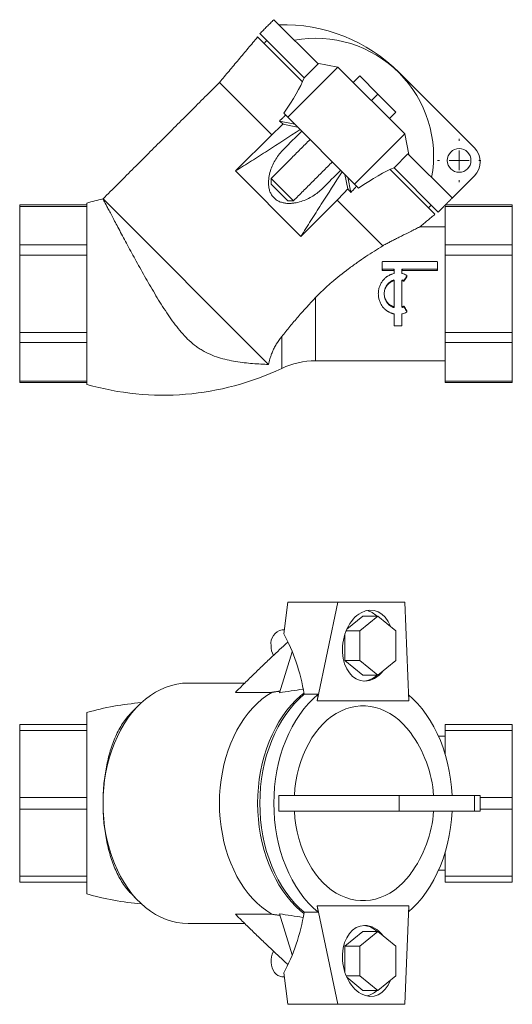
# Model space of a CAD drawing. Header units: millimetres. Extents: x 121 to 425, y 98 to 348.
# Tile 1 of 2: x 121 to 246, y 98 to 348. Entities that reach past the tile are written whole.
import ezdxf

# ---------------------------------------------------------------- set-up
doc = ezdxf.new("R2010")
doc.units = ezdxf.units.MM

# ---------------------------------------------------------------- blocks, each defined once
blk = doc.blocks.new('SW_CENTERMARKSYMBOL_0')
at = {"color": 0, "linetype": 'Continuous', "lineweight": 0}
for p, q in [((0, 5), (0, 5.5)), ((0, 0), (0, 2.5)), ((-5, 0), (-5.5, 0)), ((0, 0), (-2.5, 0)), ((0, 0), (0, -2.5)), ((0, 0), (2.5, 0)), ((5, 0), (5.5, 0)), ((0, -5), (0, -5.5))]:
    blk.add_line(p, q, dxfattribs=at)

msp = doc.modelspace()

# ---------------------------------------------------------------- linework, layer by layer
at = {"color": 7, "linetype": 'Continuous', "lineweight": 15}
for p, q in [((196.95, 336.42), (185.72, 347.65)), ((192.99, 331.9), (181.61, 343.28)), ((193.41, 332.89), (182.18, 344.12)), ((189.25, 322.9), (201.98, 335.63)), ((193.41, 332.89), (196.95, 336.42)), ((201.98, 335.63), (196.74, 336.63)), ((201.98, 335.63), (218.95, 318.66)), ((207.5, 333.37), (205.87, 331.74)), ((207.5, 333.37), (212.09, 328.77)), ((236.63, 315.13), (217.54, 334.22)), ((185.19, 318.48), (171.93, 331.74)), ((212.09, 328.77), (210.47, 327.15)), ((212.09, 328.77), (216.69, 324.18)), ((188.26, 323.9), (189.25, 322.9)), ((189.25, 322.9), (206.22, 305.93)), ((216.69, 324.18), (215.06, 322.55)), ((187.15, 321.95), (191.01, 321.15)), ((191.74, 320.42), (188.04, 321.18)), ((185.19, 318.48), (176, 309.29)), ((206.22, 305.93), (218.95, 318.66)), ((218.95, 318.66), (219.95, 313.42)), ((216.21, 310.09), (219.74, 313.63)), ((230.93, 302.44), (219.74, 313.63)), ((227.44, 298.86), (216.21, 310.09)), ((176, 309.29), (192.61, 292.68)), ((185.01, 307.35), (190.67, 301.69)), ((204.5, 304.72), (203.74, 308.42)), ((204.47, 307.69), (205.26, 303.83)), ((226.6, 298.29), (215.22, 309.67)), ((230.97, 302.4), (236.63, 308.06)), ((189.25, 301.69), (185.01, 305.93)), ((207.22, 304.94), (206.22, 305.93)), ((230.93, 302.44), (230.97, 302.4)), ((121.23, 300.27), (121.23, 300.67)), ((138.23, 300.27), (121.23, 300.27)), ((121.23, 290.53), (121.23, 300.27)), ((138.23, 278.13), (138.23, 301.13)), ((184.36, 260.19), (142.37, 302.18)), ((192.61, 292.68), (201.8, 301.87)), ((213.36, 290.31), (201.8, 301.87)), ((229.23, 300.27), (229.23, 300.66)), ((229.23, 300.27), (246.23, 300.27)), ((229.23, 290.53), (229.23, 300.27)), ((246.23, 300.27), (246.23, 300.67)), ((246.23, 290.53), (246.23, 300.27)), ((138.23, 290.53), (121.23, 290.53)), ((121.23, 287.92), (121.23, 290.53)), ((229.23, 287.92), (229.23, 290.53)), ((229.23, 290.53), (246.23, 290.53)), ((246.23, 287.92), (246.23, 290.53)), ((138.23, 287.92), (121.23, 287.92)), ((121.23, 268.33), (121.23, 287.92)), ((229.23, 287.92), (246.23, 287.92)), ((229.23, 268.33), (229.23, 287.92)), ((246.23, 268.33), (246.23, 287.92)), ((213.23, 286.19), (213.23, 284.45)), ((213.33, 286.29), (227.13, 286.29)), ((227.23, 286.19), (227.23, 284.45)), ((216.13, 284.35), (213.33, 284.35)), ((216.13, 284), (213.33, 284)), ((216.23, 284.25), (216.23, 283.32)), ((218.23, 284.25), (218.23, 283.32)), ((227.13, 284.35), (218.33, 284.35)), ((227.13, 284), (218.33, 284)), ((216.23, 281.51), (216.23, 274.74)), ((218.23, 281.51), (218.23, 274.74)), ((138.23, 255.13), (138.23, 278.13)), ((196.31, 277.15), (196.31, 261.13)), ((216.23, 272.93), (216.23, 270.06)), ((218.23, 272.93), (218.23, 270.06)), ((218.13, 269.96), (216.33, 269.96)), ((138.23, 268.33), (121.23, 268.33)), ((121.23, 265.73), (121.23, 268.33)), ((229.23, 268.33), (246.23, 268.33)), ((229.23, 265.73), (229.23, 268.33)), ((246.23, 265.73), (246.23, 268.33)), ((138.23, 265.73), (121.23, 265.73)), ((121.23, 255.98), (121.23, 265.73)), ((187.71, 267.26), (187.71, 259.18)), ((229.23, 265.73), (246.23, 265.73)), ((229.23, 255.98), (229.23, 265.73)), ((246.23, 255.98), (246.23, 265.73)), ((138.23, 255.98), (121.23, 255.98)), ((121.23, 255.58), (121.23, 255.98)), ((229.23, 255.98), (246.23, 255.98)), ((229.23, 255.58), (229.23, 255.98)), ((246.23, 255.58), (246.23, 255.98)), ((189.25, 199.86), (188.26, 191.86)), ((189.25, 199.86), (201.98, 199.86)), ((196.74, 174.86), (201.98, 199.86)), ((201.98, 199.86), (218.95, 199.86)), ((219.95, 174.86), (218.95, 199.86)), ((208.34, 196.36), (204.24, 193.01)), ((212.09, 196.36), (207.5, 192.61)), ((212.09, 196.36), (208.34, 196.36)), ((216.69, 192.61), (212.09, 196.36)), ((207.5, 192.61), (204.07, 192.61)), ((207.5, 192.61), (207.5, 185.1)), ((216.69, 185.1), (216.69, 192.61)), ((203.75, 191.74), (203.75, 185.1)), ((187.15, 176.9), (190.41, 187.29)), ((207.5, 185.1), (203.75, 185.1)), ((203.75, 185.1), (208.34, 181.35)), ((207.5, 185.1), (212.09, 181.35)), ((212.09, 181.35), (216.69, 185.1)), ((212.09, 181.35), (208.34, 181.35)), ((193.09, 177.79), (193.13, 178.02)), ((193.09, 177.79), (193.17, 177.84)), ((185.19, 177), (176, 177)), ((193.41, 176.5), (196.95, 176.5)), ((196.74, 174.86), (196.95, 176.5)), ((196.74, 174.86), (219.95, 174.86)), ((138.23, 125.86), (138.23, 171.86)), ((138.23, 168.86), (121.23, 168.86)), ((121.23, 168.86), (121.23, 167.35)), ((229.23, 168.86), (246.23, 168.86)), ((229.23, 168.86), (229.23, 167.35)), ((246.23, 168.86), (246.23, 167.35)), ((138.23, 167.35), (121.23, 167.35)), ((121.23, 167.35), (121.23, 150.35)), ((229.23, 167.35), (246.23, 167.35)), ((229.23, 167.35), (229.23, 161.17)), ((246.23, 167.35), (246.23, 150.35)), ((138.23, 150.35), (121.23, 150.35)), ((121.23, 147.36), (121.23, 150.35)), ((186.98, 146.86), (186.98, 150.86)), ((217.54, 150.86), (186.98, 150.86)), ((217.54, 148.86), (217.54, 150.86)), ((236.63, 150.86), (217.54, 150.86)), ((236.63, 146.86), (236.63, 150.86)), ((238.09, 150.86), (236.63, 150.86)), ((238.09, 150.35), (246.23, 150.35)), ((246.23, 147.36), (246.23, 150.35)), ((217.54, 146.86), (217.54, 148.86)), ((138.23, 147.36), (121.23, 147.36)), ((121.23, 130.36), (121.23, 147.36)), ((217.54, 146.86), (186.98, 146.86)), ((236.63, 146.86), (217.54, 146.86)), ((238.09, 146.86), (236.63, 146.86)), ((238.09, 147.36), (246.23, 147.36)), ((246.23, 130.36), (246.23, 147.36)), ((229.23, 130.36), (229.23, 136.54)), ((138.23, 130.36), (121.23, 130.36)), ((121.23, 128.86), (121.23, 130.36)), ((229.23, 130.36), (246.23, 130.36)), ((229.23, 128.86), (229.23, 130.36)), ((246.23, 128.86), (246.23, 130.36)), ((138.23, 128.86), (121.23, 128.86)), ((229.23, 128.86), (246.23, 128.86)), ((196.74, 122.86), (219.95, 122.86)), ((196.95, 121.21), (196.74, 122.86)), ((201.98, 97.86), (196.74, 122.86)), ((218.95, 97.86), (219.95, 122.86)), ((185.19, 120.71), (176, 120.71)), ((187.15, 120.81), (190.41, 110.42)), ((193.09, 119.92), (193.17, 119.87)), ((193.09, 119.92), (193.13, 119.69)), ((193.41, 121.21), (196.95, 121.21)), ((208.34, 116.36), (203.75, 112.61)), ((212.09, 116.36), (207.5, 112.61)), ((212.09, 116.36), (208.34, 116.36)), ((216.69, 112.61), (212.09, 116.36)), ((207.5, 112.61), (203.75, 112.61)), ((203.75, 112.61), (203.75, 105.97)), ((207.5, 112.61), (207.5, 105.1)), ((216.69, 105.1), (216.69, 112.61)), ((188.26, 105.86), (189.25, 97.86)), ((207.5, 105.1), (204.07, 105.1)), ((207.5, 105.1), (212.09, 101.35)), ((212.09, 101.35), (216.69, 105.1)), ((204.24, 104.7), (208.34, 101.35)), ((212.09, 101.35), (208.34, 101.35)), ((189.25, 97.86), (201.98, 97.86)), ((201.98, 97.86), (218.95, 97.86))]:
    msp.add_line(p, q, dxfattribs=at)
at = {"color": 7, "linetype": 'Continuous', "lineweight": 15, "flags": 128}
for points in [[(163.94, 179.36), (162.53, 179.29), (161.13, 179.1), (159.73, 178.77), (158.36, 178.32), (157.01, 177.74), (155.69, 177.04), (154.4, 176.21), (153.16, 175.27), (151.96, 174.22), (150.81, 173.06), (149.72, 171.79), (148.69, 170.43), (147.72, 168.97), (146.83, 167.43), (146.01, 165.8), (145.26, 164.11), (144.59, 162.35), (144.01, 160.53), (143.51, 158.66), (143.1, 156.75), (142.78, 154.81), (142.55, 152.84), (142.42, 150.85), (142.37, 148.86)], [(185.19, 120.71), (183.91, 121.54), (182.67, 122.48), (181.47, 123.53), (180.33, 124.7), (179.24, 125.96), (178.22, 127.33), (177.26, 128.78), (176.37, 130.32), (175.55, 131.94), (174.8, 133.64), (174.14, 135.39), (173.56, 137.21), (173.07, 139.07), (172.66, 140.98), (172.34, 142.92), (172.11, 144.88), (171.97, 146.87), (171.93, 148.86), (171.97, 150.85), (172.11, 152.83), (172.34, 154.79), (172.66, 156.73), (173.07, 158.64), (173.56, 160.5), (174.14, 162.32), (174.8, 164.07), (175.55, 165.77), (176.37, 167.39), (177.26, 168.93), (178.22, 170.38), (179.24, 171.75), (180.33, 173.01), (181.47, 174.18), (182.67, 175.23), (183.91, 176.18), (185.19, 177)], [(193.36, 120.91), (192.5, 121.6), (191.29, 122.71), (190.13, 123.93), (189.02, 125.25), (187.98, 126.67), (187.01, 128.18), (186.1, 129.78), (185.27, 131.45), (184.52, 133.2), (183.85, 135.01), (183.26, 136.88), (182.76, 138.8), (182.35, 140.76), (182.02, 142.76), (181.79, 144.77), (181.65, 146.81), (181.61, 148.86), (181.65, 150.9), (181.79, 152.94), (182.02, 154.96), (182.35, 156.95), (182.76, 158.91), (183.26, 160.83), (183.85, 162.7), (184.52, 164.51), (185.27, 166.26), (186.1, 167.93), (187.01, 169.53), (187.98, 171.04), (189.02, 172.46), (190.13, 173.78), (191.29, 175), (192.5, 176.11), (193.36, 176.81)], [(193.41, 121.21), (192.16, 122.32), (190.97, 123.54), (189.83, 124.87), (188.76, 126.3), (187.75, 127.83), (186.82, 129.44), (185.96, 131.14), (185.19, 132.91), (184.5, 134.76), (183.89, 136.66), (183.37, 138.61), (182.95, 140.61), (182.61, 142.64), (182.37, 144.7), (182.23, 146.77), (182.18, 148.86), (182.23, 150.94), (182.37, 153.02), (182.61, 155.07), (182.95, 157.1), (183.37, 159.1), (183.89, 161.05), (184.5, 162.95), (185.19, 164.8), (185.96, 166.57), (186.82, 168.27), (187.75, 169.88), (188.76, 171.41), (189.83, 172.84), (190.97, 174.17), (192.16, 175.39), (193.41, 176.5)], [(196.95, 121.21), (195.7, 122.32), (194.5, 123.54), (193.37, 124.87), (192.29, 126.3), (191.29, 127.83), (190.36, 129.44), (189.5, 131.14), (188.72, 132.91), (188.03, 134.76), (187.43, 136.66), (186.91, 138.61), (186.48, 140.61), (186.15, 142.64), (185.91, 144.7), (185.76, 146.77), (185.72, 148.86), (185.76, 150.94), (185.91, 153.02), (186.15, 155.07), (186.48, 157.1), (186.91, 159.1), (187.43, 161.05), (188.03, 162.95), (188.72, 164.8), (189.5, 166.57), (190.36, 168.27), (191.29, 169.88), (192.29, 171.41), (193.37, 172.84), (194.5, 174.17), (195.7, 175.39), (196.95, 176.5)], [(219.89, 176.38), (220.99, 175.39), (222.19, 174.16), (223.33, 172.83), (224.41, 171.39), (225.41, 169.86), (226.35, 168.24), (227.2, 166.54), (227.98, 164.76), (228.67, 162.91), (229.28, 161), (229.79, 159.04), (230.22, 157.04), (230.55, 155), (230.79, 152.94), (230.93, 150.86)], [(190.92, 150.86), (191.07, 152.64), (191.31, 154.4), (191.64, 156.14), (192.06, 157.83), (192.56, 159.48), (193.15, 161.07), (193.82, 162.6), (194.56, 164.06), (195.38, 165.43), (196.26, 166.72), (197.21, 167.91), (198.22, 169.01), (199.28, 169.99), (200.39, 170.87), (201.54, 171.63), (202.73, 172.26), (203.95, 172.78), (205.19, 173.17), (206.44, 173.43), (207.71, 173.56), (208.98, 173.56), (210.25, 173.43), (211.5, 173.17), (212.74, 172.78), (213.96, 172.26), (215.15, 171.63), (216.3, 170.87), (217.41, 169.99), (218.47, 169.01), (219.48, 167.91), (220.37, 166.8)], [(163.94, 118.36), (162.53, 118.42), (161.13, 118.61), (159.73, 118.94), (158.36, 119.39), (157.01, 119.97), (155.69, 120.67), (154.4, 121.5), (153.16, 122.44), (151.96, 123.49), (150.81, 124.65), (149.72, 125.92), (148.69, 127.28), (147.72, 128.74), (146.83, 130.28), (146.01, 131.91), (145.26, 133.6), (144.59, 135.36), (144.01, 137.18), (143.51, 139.05), (143.1, 140.96), (142.78, 142.9), (142.55, 144.87), (142.42, 146.86), (142.37, 148.86)], [(220.37, 130.91), (219.48, 129.8), (218.47, 128.7), (217.41, 127.72), (216.3, 126.84), (215.15, 126.09), (213.96, 125.45), (212.74, 124.93), (211.5, 124.54), (210.25, 124.28), (208.98, 124.15), (207.71, 124.15), (206.44, 124.28), (205.19, 124.54), (203.95, 124.93), (202.73, 125.45), (201.54, 126.09), (200.39, 126.84), (199.28, 127.72), (198.22, 128.7), (197.21, 129.8), (196.26, 130.99), (195.38, 132.28), (194.56, 133.65), (193.82, 135.11), (193.15, 136.64), (192.56, 138.23), (192.06, 139.88), (191.64, 141.57), (191.31, 143.31), (191.07, 145.07), (190.92, 146.86)], [(230.93, 146.86), (230.79, 144.77), (230.55, 142.71), (230.22, 140.67), (229.79, 138.67), (229.28, 136.71), (228.67, 134.8), (227.98, 132.95), (227.2, 131.17), (226.35, 129.47), (225.41, 127.85), (224.41, 126.32), (223.33, 124.88), (222.19, 123.55), (220.99, 122.32), (219.89, 121.33)], [(185.63, 111.36), (185.55, 111.21), (185.29, 110.59), (185.11, 109.92), (185.02, 109.21), (185.02, 108.5), (185.11, 107.79), (185.29, 107.12), (185.55, 106.5), (185.88, 105.96), (186.28, 105.52), (186.73, 105.18), (187.21, 104.96), (187.71, 104.86), (187.84, 104.86)]]:
    msp.add_lwpolyline(points, dxfattribs=at)
at = {"color": 7, "linetype": 'Continuous', "lineweight": 15}
msp.add_circle((232.74, 311.94), 3, dxfattribs=at)
for centre, radius, start, end in [((188.12, 304.8), 41.6, 45, 91.5659), ((196.32, 313.01), 29.93, 349.606, 100.394), ((233.09, 311.59), 5, 315, 45), ((157.62, 233.87), 70, 102.5862, 106.084), ((196.31, 241.13), 20, 90, 115.4596), ((157.62, 322.39), 70, 253.916, 295.4596), ((208.07, 192.46), 5.43, 45.8823, 76.7842), ((188.55, 189.35), 3.58, 101.5421, 187.9291), ((190.11, 188.79), 5.1, 179.3143, 208.521), ((208.19, 185.08), 5.23, 274.0664, 314.5231), ((157.62, 104.6), 70, 94.5005, 106.084), ((196.32, 148.86), 30, 3.8226, 36.7372), ((196.32, 148.86), 30, 323.2628, 356.1774), ((157.62, 193.12), 70, 253.916, 265.4995), ((208.21, 112.68), 5.18, 45.2693, 86.1412), ((208.07, 105.25), 5.43, 283.2158, 314.1177)]:
    msp.add_arc(centre, radius, start, end, dxfattribs=at)
for centre, major_axis, ratio, start_param, end_param in [((158.36, 302.61), (35.36, 35.36), 0.176327, 5.521696, 5.890303), ((192.77, 309.45), (-21.5, 21.5), 0.176348, 5.105111, 5.14726), ((185.93, 275.04), (35.36, 35.36), 0.176327, 0.392882, 0.761489), ((192.77, 309.45), (-21.5, 21.5), 0.176348, 4.277518, 4.319667), ((209.53, 188.86), (1.5, 8.94), 0.697206, 5.403812, 9.540939), ((158.36, 157.36), (11.95, 49.32), 0.686374, 5.270045, 5.638652), ((209.53, 188.86), (1.5, 8.94), 0.697206, 3.257753, 4.043918), ((158.36, 140.36), (-11.95, 49.32), 0.686374, 3.786126, 4.154732), ((209.53, 108.86), (-1.5, 8.94), 0.697206, 6.167025, 10.304152), ((209.53, 108.86), (-1.5, 8.94), 0.697206, 5.38086, 6.167025)]:
    msp.add_ellipse(centre, major_axis=major_axis, ratio=ratio, start_param=start_param, end_param=end_param, dxfattribs=at)
for points, degree in [([(185.72, 347.65), (182.18, 344.12)], 1), ([(181.61, 343.28), (171.93, 331.74)], 1), ([(183.95, 342.35), (183.24, 341.64)], 1), ([(171.93, 331.74), (142.37, 302.18)], 1), ([(187.15, 321.95), (188.72, 323.43)], 1), ([(188.04, 321.18), (187.09, 320.28), (186.14, 319.38), (185.19, 318.48)], 3), ([(194.91, 317.25), (185.01, 307.35)], 1), ([(192.79, 319.37), (191.25, 317.83), (189.71, 316.29), (188.17, 314.75)], 3), ([(190.67, 301.69), (200.57, 311.59)], 1), ([(185.01, 307.35), (185.01, 305.93)], 1), ([(198.07, 304.85), (199.61, 306.39), (201.15, 307.93), (202.69, 309.47)], 3), ([(206.75, 305.41), (205.26, 303.83)], 1), ([(201.8, 301.87), (202.7, 302.82), (203.6, 303.77), (204.5, 304.72)], 3), ([(229.23, 300.66), (230.97, 302.4)], 1), ([(138.23, 300.67), (121.23, 300.67)], 1), ([(189.25, 301.69), (190.67, 301.69)], 1), ([(224.96, 299.92), (225.67, 300.63)], 1), ([(227.44, 298.86), (229.23, 300.66)], 1), ([(246.23, 300.67), (229.24, 300.67)], 1), ([(222.81, 295.11), (226.6, 298.29)], 1), ([(229.23, 295.13), (222.81, 295.13)], 1), ([(213.23, 284.45), (213.23, 284.33), (213.23, 284.21), (213.23, 284.1)], 3), ([(213.33, 284.35), (213.33, 284.23), (213.33, 284.12), (213.33, 284)], 3), ([(216.13, 284.35), (216.13, 284.23), (216.13, 284.12), (216.13, 284)], 3), ([(216.15, 283.23), (216.2, 283.24), (216.23, 283.28), (216.23, 283.32)], 3), ([(218.23, 283.32), (218.23, 283.28), (218.26, 283.24), (218.31, 283.23)], 3), ([(218.31, 283.23), (218.69, 283.14), (219.05, 283.01), (219.39, 282.84)], 3), ([(218.33, 284.35), (218.33, 284.23), (218.33, 284.12), (218.33, 284)], 3), ([(219.44, 282.7), (219.22, 282.31), (219, 281.92), (218.78, 281.53)], 3), ([(219.44, 282.45), (219.22, 282.08), (219, 281.71), (218.78, 281.34)], 3), ([(219.44, 282.7), (219.44, 282.61), (219.44, 282.53), (219.44, 282.45)], 3), ([(227.13, 284.35), (227.13, 284.23), (227.13, 284.12), (227.13, 284)], 3), ([(227.23, 284.45), (227.23, 284.33), (227.23, 284.21), (227.23, 284.1)], 3), ([(216.1, 281.42), (216.1, 281.48), (216.1, 281.55), (216.1, 281.61)], 3), ([(218.66, 281.49), (218.56, 281.53), (218.46, 281.58), (218.36, 281.61)], 3), ([(218.36, 281.61), (218.36, 281.55), (218.36, 281.48), (218.36, 281.42)], 3), ([(218.78, 281.53), (218.76, 281.49), (218.71, 281.47), (218.66, 281.49)], 3), ([(218.66, 281.49), (218.66, 281.43), (218.66, 281.37), (218.66, 281.3)], 3), ([(218.78, 281.53), (218.78, 281.47), (218.78, 281.41), (218.78, 281.34)], 3), ([(216.1, 274.84), (216.1, 274.77), (216.1, 274.71), (216.1, 274.64)], 3), ([(218.36, 274.64), (218.36, 274.71), (218.36, 274.77), (218.36, 274.84)], 3), ([(218.66, 274.76), (218.66, 274.83), (218.66, 274.89), (218.66, 274.95)], 3), ([(218.78, 274.72), (218.78, 274.78), (218.78, 274.85), (218.78, 274.91)], 3), ([(218.78, 274.91), (219, 274.54), (219.22, 274.17), (219.44, 273.81)], 3), ([(216.23, 272.93), (216.23, 272.98), (216.2, 273.02), (216.15, 273.03)], 3), ([(218.31, 273.03), (218.26, 273.02), (218.23, 272.98), (218.23, 272.93)], 3), ([(219.39, 273.41), (219.05, 273.24), (218.68, 273.11), (218.31, 273.03)], 3), ([(218.36, 274.64), (218.46, 274.68), (218.56, 274.72), (218.66, 274.76)], 3), ([(218.78, 274.72), (219, 274.33), (219.22, 273.94), (219.44, 273.55)], 3), ([(219.44, 273.55), (219.44, 273.64), (219.44, 273.72), (219.44, 273.81)], 3), ([(196.31, 261.13), (229.23, 261.13)], 1), ([(121.23, 255.58), (138.23, 255.58)], 1), ([(229.23, 255.58), (246.23, 255.58)], 1), ([(188.38, 192.86), (187.84, 192.86)], 1), ([(178.35, 179.36), (163.94, 179.36)], 1), ([(187.15, 176.9), (189.13, 177.2), (191.11, 177.5), (193.09, 177.79)], 3), ([(187.28, 177.31), (185.19, 177)], 1), ([(151.48, 173.76), (149.41, 171.68)], 1), ([(229.23, 165.86), (227.51, 165.86)], 1), ([(238.09, 146.86), (238.09, 150.86)], 1), ([(227.51, 131.86), (229.23, 131.86)], 1), ([(149.41, 126.03), (151.48, 123.95)], 1), ([(187.28, 120.4), (185.19, 120.71)], 1), ([(187.15, 120.81), (189.13, 120.51), (191.11, 120.21), (193.09, 119.92)], 3), ([(163.94, 118.36), (178.35, 118.36)], 1), ([(187.84, 104.86), (188.38, 104.86)], 1)]:
    msp.add_open_spline(points, degree=degree, dxfattribs=at)
for points, knots in [([(192.39, 319.77), (189.62, 317.96), (186.86, 316.17), (182.76, 313.53), (181.4, 312.67), (178.68, 310.96), (177.33, 310.11), (176, 309.29)], [0, 0, 0, 0, 0.5, 0.5, 0.75, 0.75, 1, 1, 1, 1]), ([(188.17, 314.75), (187.44, 314.02), (186.79, 313.19), (185.95, 311.83), (185.69, 311.35), (185.23, 310.35), (185.02, 309.83), (184.69, 308.76), (184.55, 308.21), (184.38, 307.05), (184.34, 306.47), (184.39, 305.56), (184.42, 305.26), (184.54, 304.65), (184.62, 304.35), (184.79, 303.9), (184.85, 303.75), (184.99, 303.46), (185.07, 303.32), (185.33, 302.91), (185.53, 302.65), (186, 302.19), (186.26, 301.99), (186.67, 301.73), (186.82, 301.65), (187.11, 301.51), (187.25, 301.45), (187.7, 301.29), (188, 301.21), (188.61, 301.1), (188.91, 301.06), (189.51, 301.03), (189.81, 301.04), (190.4, 301.07), (190.69, 301.11), (191.55, 301.24), (192.1, 301.37), (193.16, 301.71), (193.68, 301.91), (194.68, 302.38), (195.15, 302.63), (196.51, 303.47), (197.34, 304.12), (198.07, 304.85)], [0, 0, 0, 0, 0.125, 0.125, 0.1875, 0.1875, 0.25, 0.25, 0.3125, 0.3125, 0.375, 0.375, 0.40625, 0.40625, 0.4375, 0.4375, 0.453125, 0.453125, 0.46875, 0.46875, 0.5, 0.5, 0.53125, 0.53125, 0.546875, 0.546875, 0.5625, 0.5625, 0.59375, 0.59375, 0.625, 0.625, 0.65625, 0.65625, 0.6875, 0.6875, 0.75, 0.75, 0.8125, 0.8125, 0.875, 0.875, 1, 1, 1, 1]), ([(192.61, 292.68), (193.43, 294.01), (194.27, 295.36), (195.98, 298.08), (196.85, 299.44), (199.49, 303.55), (201.28, 306.3), (203.09, 309.07)], [0, 0, 0, 0, 0.25, 0.25, 0.5, 0.5, 1, 1, 1, 1]), ([(184.36, 260.19), (183.09, 260.23), (181.74, 260.3), (178.95, 260.54), (177.51, 260.7), (174.59, 261.19), (173.1, 261.51), (170.95, 262.19), (170.24, 262.45), (168.85, 263.06), (168.17, 263.4), (167.18, 263.99), (166.85, 264.2), (166.22, 264.63), (165.9, 264.86), (164.99, 265.57), (164.41, 266.08), (163.29, 267.18), (162.75, 267.76), (161.7, 268.98), (161.19, 269.62), (159.7, 271.59), (158.76, 272.96), (157.38, 275.09), (156.93, 275.81), (156.04, 277.26), (155.59, 278.01), (154.28, 280.21), (153.44, 281.67), (152.22, 283.85), (151.81, 284.57), (151.02, 286), (150.62, 286.71), (149.48, 288.8), (148.75, 290.14), (147.73, 292.04), (147.4, 292.65), (146.76, 293.85), (146.45, 294.44), (145.56, 296.1), (145.04, 297.1), (144.34, 298.43), (144.12, 298.84), (143.82, 299.42), (143.72, 299.6), (143.54, 299.95), (143.45, 300.12), (143.04, 300.9), (142.79, 301.37), (142.58, 301.78), (142.55, 301.85), (142.48, 301.97), (142.45, 302.02), (142.39, 302.14), (142.37, 302.18), (142.37, 302.18)], [0, 0, 0, 0, 0.0625, 0.0625, 0.125, 0.125, 0.1875, 0.1875, 0.21875, 0.21875, 0.25, 0.25, 0.265625, 0.265625, 0.28125, 0.28125, 0.3125, 0.3125, 0.34375, 0.34375, 0.375, 0.375, 0.4375, 0.4375, 0.46875, 0.46875, 0.5, 0.5, 0.5625, 0.5625, 0.59375, 0.59375, 0.625, 0.625, 0.6875, 0.6875, 0.71875, 0.71875, 0.75, 0.75, 0.8125, 0.8125, 0.84375, 0.84375, 0.859375, 0.859375, 0.875, 0.875, 0.9375, 0.9375, 0.953125, 0.953125, 0.96875, 0.96875, 1, 1, 1, 1]), ([(229.23, 300.66), (229.23, 300.66), (229.24, 300.67), (229.23, 300.66), (229.23, 300.66)], [0, 0, 0, 0, 0.059243, 1, 1, 1, 1]), ([(213.36, 290.31), (213.49, 290.38), (213.95, 290.62), (214.72, 291.02), (215.66, 291.51), (216.59, 291.99), (217.32, 292.37), (218.1, 292.76), (218.81, 293.12), (219.62, 293.53), (220.3, 293.87), (220.81, 294.13), (221.25, 294.35), (221.71, 294.57), (222.17, 294.8), (222.55, 294.99), (222.79, 295.11), (222.8, 295.11), (222.81, 295.12)], [0, 0, 0, 0, 0.029188, 0.102204, 0.175248, 0.248622, 0.322458, 0.352111, 0.441763, 0.50589, 0.57073, 0.636569, 0.663167, 0.719214, 0.800309, 0.858605, 0.937096, 1, 1, 1, 1]), ([(196.31, 277.15), (196.95, 277.83), (197.62, 278.5), (198.98, 279.79), (199.68, 280.41), (201.78, 282.23), (203.22, 283.36), (205.39, 284.98), (206.13, 285.51), (207.59, 286.54), (208.33, 287.05), (210.52, 288.51), (211.96, 289.44), (213.36, 290.31)], [0, 0, 0, 0, 0.125, 0.125, 0.25, 0.25, 0.5, 0.5, 0.625, 0.625, 0.75, 0.75, 1, 1, 1, 1]), ([(213.23, 286.19), (213.23, 286.22), (213.24, 286.24), (213.28, 286.28), (213.3, 286.29), (213.33, 286.29)], [0, 0, 0, 0, 0.5, 0.5, 1, 1, 1, 1]), ([(227.13, 286.29), (227.16, 286.29), (227.18, 286.28), (227.22, 286.24), (227.23, 286.22), (227.23, 286.19)], [0, 0, 0, 0, 0.5, 0.5, 1, 1, 1, 1]), ([(216.15, 273.03), (216.06, 273.05), (215.98, 273.08), (215.88, 273.11), (215.85, 273.12), (215.81, 273.13), (215.79, 273.13), (215.77, 273.14), (215.77, 273.14), (215.76, 273.14), (215.76, 273.14), (215.75, 273.15), (215.75, 273.15), (215.75, 273.15), (215.75, 273.15), (215.67, 273.17), (215.6, 273.19), (215.5, 273.23), (215.47, 273.24), (215.42, 273.26), (215.4, 273.26), (215.38, 273.27), (215.37, 273.27), (215.36, 273.28), (215.35, 273.28), (215.22, 273.34), (215.09, 273.39), (214.9, 273.49), (214.84, 273.52), (214.75, 273.58), (214.71, 273.6), (214.65, 273.63), (214.62, 273.65), (214.35, 273.83), (214.13, 274), (213.81, 274.29), (213.71, 274.39), (213.51, 274.61), (213.42, 274.71), (213.15, 275.06), (213, 275.3), (212.72, 275.82), (212.61, 276.09), (212.42, 276.65), (212.35, 276.94), (212.25, 277.53), (212.23, 277.83), (212.23, 278.43), (212.25, 278.72), (212.35, 279.31), (212.42, 279.6), (212.61, 280.16), (212.72, 280.43), (213, 280.95), (213.15, 281.19), (213.51, 281.65), (213.7, 281.86), (214.02, 282.15), (214.13, 282.24), (214.3, 282.37), (214.35, 282.42), (214.47, 282.5), (214.53, 282.54), (214.72, 282.66), (214.84, 282.73), (215.03, 282.83), (215.09, 282.86), (215.19, 282.9), (215.22, 282.92), (215.28, 282.94), (215.31, 282.96), (215.41, 283), (215.48, 283.02), (215.58, 283.06), (215.61, 283.07), (215.66, 283.09), (215.68, 283.09), (215.7, 283.1), (215.71, 283.1), (215.72, 283.11), (215.73, 283.11), (215.73, 283.11), (215.73, 283.11), (215.74, 283.11), (215.74, 283.11), (215.83, 283.14), (215.97, 283.18), (216.15, 283.23)], [0, 0, 0, 0, 0.015625, 0.015625, 0.023438, 0.023438, 0.027344, 0.027344, 0.029297, 0.029297, 0.030273, 0.030273, 0.030762, 0.030762, 0.03125, 0.03125, 0.046875, 0.046875, 0.054688, 0.054688, 0.058594, 0.058594, 0.060547, 0.060547, 0.0625, 0.0625, 0.09375, 0.09375, 0.109375, 0.109375, 0.117188, 0.117188, 0.125, 0.125, 0.1875, 0.1875, 0.21875, 0.21875, 0.25, 0.25, 0.3125, 0.3125, 0.375, 0.375, 0.4375, 0.4375, 0.5, 0.5, 0.5625, 0.5625, 0.625, 0.625, 0.6875, 0.6875, 0.75, 0.75, 0.8125, 0.8125, 0.84375, 0.84375, 0.859375, 0.859375, 0.875, 0.875, 0.90625, 0.90625, 0.921875, 0.921875, 0.929688, 0.929688, 0.9375, 0.9375, 0.953125, 0.953125, 0.960938, 0.960938, 0.964844, 0.964844, 0.966797, 0.966797, 0.967773, 0.967773, 0.968262, 0.968262, 0.96875, 0.96875, 1, 1, 1, 1]), ([(213.33, 284.35), (213.3, 284.35), (213.28, 284.36), (213.24, 284.4), (213.23, 284.42), (213.23, 284.45)], [0, 0, 0, 0, 0.5, 0.5, 1, 1, 1, 1]), ([(213.33, 284), (213.32, 284), (213.3, 284), (213.28, 284.01), (213.25, 284.03), (213.23, 284.06), (213.23, 284.08), (213.23, 284.1)], [0, 0, 0, 0, 0.173756, 0.336945, 0.500656, 0.746629, 1, 1, 1, 1]), ([(216.23, 284.25), (216.23, 284.28), (216.22, 284.3), (216.18, 284.34), (216.16, 284.35), (216.13, 284.35)], [0, 0, 0, 0, 0.5, 0.5, 1, 1, 1, 1]), ([(218.33, 284.35), (218.3, 284.35), (218.28, 284.34), (218.24, 284.3), (218.23, 284.28), (218.23, 284.25)], [0, 0, 0, 0, 0.5, 0.5, 1, 1, 1, 1]), ([(219.39, 282.84), (219.42, 282.83), (219.44, 282.81), (219.45, 282.75), (219.45, 282.73), (219.44, 282.7)], [0, 0, 0, 0, 0.5, 0.5, 1, 1, 1, 1]), ([(227.23, 284.45), (227.23, 284.42), (227.22, 284.4), (227.18, 284.36), (227.16, 284.35), (227.13, 284.35)], [0, 0, 0, 0, 0.5, 0.5, 1, 1, 1, 1]), ([(227.23, 284.1), (227.23, 284.09), (227.23, 284.07), (227.22, 284.05), (227.2, 284.03), (227.17, 284.01), (227.14, 284), (227.13, 284)], [0, 0, 0, 0, 0.173197, 0.336382, 0.500777, 0.746027, 1, 1, 1, 1]), ([(216.1, 274.64), (216.01, 274.68), (215.85, 274.76), (215.52, 274.92), (215.13, 275.15), (214.72, 275.53), (214.37, 275.97), (214.09, 276.46), (213.81, 277.17), (213.67, 278.13), (213.81, 279.08), (214.09, 279.79), (214.37, 280.28), (214.72, 280.72), (215.13, 281.1), (215.52, 281.35), (215.85, 281.5), (216.01, 281.58), (216.1, 281.61)], [0, 0, 0, 0, 0.030579, 0.061093, 0.122021, 0.183849, 0.246519, 0.309814, 0.372775, 0.500006, 0.627221, 0.690508, 0.753483, 0.815987, 0.878032, 0.939181, 0.969579, 1, 1, 1, 1]), ([(216.1, 281.42), (215.99, 281.37), (215.9, 281.34), (215.85, 281.32), (215.84, 281.31), (215.84, 281.31), (215.84, 281.31), (215.83, 281.31), (215.83, 281.31), (215.82, 281.31), (215.82, 281.3), (215.8, 281.3), (215.79, 281.29), (215.76, 281.28), (215.74, 281.27), (215.67, 281.24), (215.64, 281.22), (215.6, 281.2), (215.59, 281.2), (215.58, 281.19), (215.58, 281.19), (215.56, 281.18), (215.55, 281.18), (215.52, 281.16), (215.5, 281.15), (215.44, 281.12), (215.4, 281.1), (215.29, 281.03), (215.21, 280.98), (215.1, 280.9), (215.07, 280.87), (215, 280.82), (214.96, 280.79), (214.86, 280.7), (214.8, 280.64), (214.7, 280.54), (214.67, 280.5), (214.61, 280.44), (214.58, 280.4), (214.49, 280.3), (214.44, 280.23), (214.33, 280.08), (214.28, 280.01), (214.19, 279.85), (214.14, 279.78), (214.02, 279.54), (213.95, 279.37), (213.79, 278.85), (213.73, 278.49), (213.73, 277.76), (213.79, 277.41), (213.91, 277.02), (213.92, 276.97), (213.96, 276.89), (213.97, 276.85), (214.02, 276.72), (214.06, 276.64), (214.18, 276.4), (214.28, 276.25), (214.49, 275.95), (214.61, 275.81), (214.75, 275.67), (214.76, 275.65), (214.8, 275.62), (214.81, 275.6), (214.86, 275.55), (214.9, 275.52), (215, 275.44), (215.07, 275.38), (215.15, 275.32), (215.16, 275.32), (215.17, 275.31), (215.18, 275.3), (215.21, 275.28), (215.22, 275.27), (215.28, 275.24), (215.31, 275.21), (215.43, 275.15), (215.51, 275.1), (215.61, 275.06), (215.61, 275.06), (215.61, 275.05), (215.61, 275.05), (215.62, 275.05), (215.63, 275.05), (215.64, 275.04), (215.65, 275.04), (215.68, 275.02), (215.7, 275.01), (215.76, 274.98), (215.8, 274.96), (215.85, 274.94), (215.85, 274.94), (215.85, 274.94), (215.85, 274.94), (215.86, 274.94), (215.86, 274.94), (215.86, 274.94), (215.87, 274.94), (215.88, 274.93), (215.89, 274.93), (215.91, 274.92), (215.93, 274.91), (215.99, 274.88), (216.04, 274.86), (216.1, 274.84)], [0, 0, 0, 0, 0.03125, 0.03125, 0.031738, 0.031738, 0.032227, 0.032227, 0.033203, 0.033203, 0.035156, 0.035156, 0.039062, 0.039062, 0.046875, 0.046875, 0.0625, 0.0625, 0.064453, 0.064453, 0.066406, 0.066406, 0.070312, 0.070312, 0.078125, 0.078125, 0.09375, 0.09375, 0.125, 0.125, 0.140625, 0.140625, 0.15625, 0.15625, 0.1875, 0.1875, 0.203125, 0.203125, 0.21875, 0.21875, 0.25, 0.25, 0.28125, 0.28125, 0.3125, 0.3125, 0.375, 0.375, 0.5, 0.5, 0.625, 0.625, 0.640625, 0.640625, 0.65625, 0.65625, 0.6875, 0.6875, 0.75, 0.75, 0.8125, 0.8125, 0.820312, 0.820312, 0.828125, 0.828125, 0.84375, 0.84375, 0.875, 0.875, 0.878906, 0.878906, 0.882812, 0.882812, 0.890625, 0.890625, 0.90625, 0.90625, 0.9375, 0.9375, 0.938477, 0.938477, 0.939453, 0.939453, 0.941406, 0.941406, 0.945312, 0.945312, 0.953125, 0.953125, 0.96875, 0.96875, 0.969238, 0.969238, 0.969727, 0.969727, 0.970703, 0.970703, 0.972656, 0.972656, 0.976562, 0.976562, 0.984375, 0.984375, 1, 1, 1, 1]), ([(216.1, 281.61), (216.11, 281.61), (216.13, 281.62), (216.16, 281.61), (216.19, 281.6), (216.22, 281.56), (216.23, 281.53), (216.23, 281.51)], [0, 0, 0, 0, 0.169718, 0.327364, 0.491558, 0.738685, 1, 1, 1, 1]), ([(216.23, 281.32), (216.23, 281.36), (216.21, 281.39), (216.16, 281.42), (216.13, 281.43), (216.1, 281.42)], [0, 0, 0, 0, 0.5, 0.5, 1, 1, 1, 1]), ([(218.36, 281.61), (218.33, 281.62), (218.3, 281.62), (218.24, 281.58), (218.23, 281.55), (218.23, 281.51)], [0, 0, 0, 0, 0.5, 0.5, 1, 1, 1, 1]), ([(218.36, 281.42), (218.35, 281.42), (218.33, 281.42), (218.3, 281.42), (218.27, 281.4), (218.24, 281.37), (218.23, 281.34), (218.23, 281.32)], [0, 0, 0, 0, 0.173657, 0.335023, 0.501238, 0.746305, 1, 1, 1, 1]), ([(218.66, 281.3), (218.61, 281.32), (218.51, 281.36), (218.41, 281.4), (218.36, 281.42)], [0, 0, 0, 0, 0.500467, 1, 1, 1, 1]), ([(218.78, 281.34), (218.78, 281.33), (218.76, 281.31), (218.73, 281.3), (218.69, 281.29), (218.67, 281.3), (218.66, 281.3)], [0, 0, 0, 0, 0.253849, 0.499526, 0.746277, 1, 1, 1, 1]), ([(187.71, 267.26), (188.4, 268.11), (189.08, 268.96), (190.47, 270.64), (191.18, 271.47), (193.33, 273.94), (194.8, 275.56), (196.31, 277.15)], [0, 0, 0, 0, 0.25, 0.25, 0.5, 0.5, 1, 1, 1, 1]), ([(216.1, 274.84), (216.13, 274.83), (216.16, 274.83), (216.21, 274.87), (216.23, 274.89), (216.23, 274.93)], [0, 0, 0, 0, 0.5, 0.5, 1, 1, 1, 1]), ([(218.23, 274.93), (218.23, 274.92), (218.23, 274.9), (218.25, 274.87), (218.27, 274.84), (218.31, 274.83), (218.35, 274.83), (218.36, 274.84)], [0, 0, 0, 0, 0.173623, 0.334989, 0.501251, 0.746265, 1, 1, 1, 1]), ([(218.36, 274.84), (218.41, 274.85), (218.51, 274.89), (218.61, 274.93), (218.66, 274.95)], [0, 0, 0, 0, 0.500467, 1, 1, 1, 1]), ([(218.66, 274.95), (218.67, 274.95), (218.69, 274.96), (218.73, 274.96), (218.76, 274.94), (218.78, 274.92), (218.78, 274.91)], [0, 0, 0, 0, 0.255292, 0.499869, 0.746121, 1, 1, 1, 1]), ([(216.23, 274.74), (216.23, 274.73), (216.23, 274.71), (216.21, 274.68), (216.19, 274.65), (216.14, 274.63), (216.11, 274.64), (216.1, 274.64)], [0, 0, 0, 0, 0.179166, 0.344026, 0.510984, 0.752229, 1, 1, 1, 1]), ([(218.23, 274.74), (218.23, 274.7), (218.24, 274.68), (218.3, 274.64), (218.33, 274.63), (218.36, 274.64)], [0, 0, 0, 0, 0.5, 0.5, 1, 1, 1, 1]), ([(218.66, 274.76), (218.68, 274.77), (218.71, 274.77), (218.75, 274.76), (218.77, 274.74), (218.78, 274.72)], [0, 0, 0, 0, 0.5, 0.5, 1, 1, 1, 1]), ([(219.44, 273.55), (219.45, 273.53), (219.45, 273.5), (219.44, 273.44), (219.42, 273.42), (219.39, 273.41)], [0, 0, 0, 0, 0.5, 0.5, 1, 1, 1, 1]), ([(216.33, 269.96), (216.3, 269.97), (216.28, 269.97), (216.24, 270.01), (216.23, 270.03), (216.23, 270.06)], [0, 0, 0, 0, 0.5, 0.5, 1, 1, 1, 1]), ([(218.23, 270.06), (218.23, 270.03), (218.22, 270.01), (218.18, 269.97), (218.16, 269.97), (218.13, 269.96)], [0, 0, 0, 0, 0.5, 0.5, 1, 1, 1, 1]), ([(184.36, 260.19), (184.45, 260.62), (184.57, 261.1), (184.81, 261.9), (184.9, 262.18), (185.1, 262.76), (185.22, 263.06), (185.48, 263.68), (185.63, 263.99), (185.96, 264.63), (186.14, 264.97), (186.74, 265.96), (187.19, 266.62), (187.71, 267.26)], [0, 0, 0, 0, 0.25, 0.25, 0.375, 0.375, 0.5, 0.5, 0.625, 0.625, 0.75, 0.75, 1, 1, 1, 1]), ([(189.28, 189.75), (189.05, 189.55), (187.57, 188.19), (185.27, 186.03), (182.77, 183.67), (181.12, 182.07), (179.46, 180.47), (177.99, 179.02), (176.7, 177.72), (176.23, 177.24), (176, 177)], [0, 0, 0, 0, 0.049396, 0.33001, 0.517169, 0.610755, 0.70433, 0.891584, 0.945791, 1, 1, 1, 1]), ([(142.37, 148.86), (142.37, 149.44), (142.39, 150.6), (142.49, 152.47), (142.66, 154.47), (142.95, 156.57), (143.32, 158.64), (143.79, 160.66), (144.36, 162.64), (145.02, 164.53), (145.78, 166.31), (146.62, 167.96), (147.55, 169.46), (148.48, 170.71), (149.13, 171.38), (149.42, 171.67)], [0, 0, 0, 0, 0.060351, 0.121026, 0.196112, 0.271815, 0.348458, 0.42638, 0.507327, 0.589681, 0.672736, 0.757215, 0.843305, 0.930104, 1, 1, 1, 1]), ([(142.37, 148.86), (142.37, 148.28), (142.39, 147.11), (142.49, 145.24), (142.66, 143.24), (142.95, 141.14), (143.32, 139.07), (143.79, 137.05), (144.36, 135.07), (145.02, 133.18), (145.78, 131.4), (146.62, 129.75), (147.55, 128.26), (148.48, 127), (149.13, 126.33), (149.42, 126.04)], [0, 0, 0, 0, 0.060351, 0.121026, 0.196112, 0.271815, 0.348458, 0.42638, 0.507327, 0.589681, 0.672736, 0.757215, 0.843305, 0.930104, 1, 1, 1, 1]), ([(189.31, 107.93), (189.07, 108.15), (187.58, 109.51), (185.27, 111.68), (182.77, 114.04), (181.12, 115.64), (179.46, 117.24), (177.99, 118.69), (176.7, 119.99), (176.23, 120.47), (176, 120.71)], [0, 0, 0, 0, 0.0514829, 0.3314812, 0.518229, 0.6116092, 0.7049788, 0.8918223, 0.9459104, 1, 1, 1, 1])]:
    msp.add_open_spline(points, degree=3, knots=knots, dxfattribs=at)

# ---------------------------------------------------------------- block references
at = {"color": 7, "linetype": 'Continuous', "lineweight": 0}
msp.add_blockref('SW_CENTERMARKSYMBOL_0', (232.74, 311.94), dxfattribs=at)

doc.saveas('drawing.dxf')
